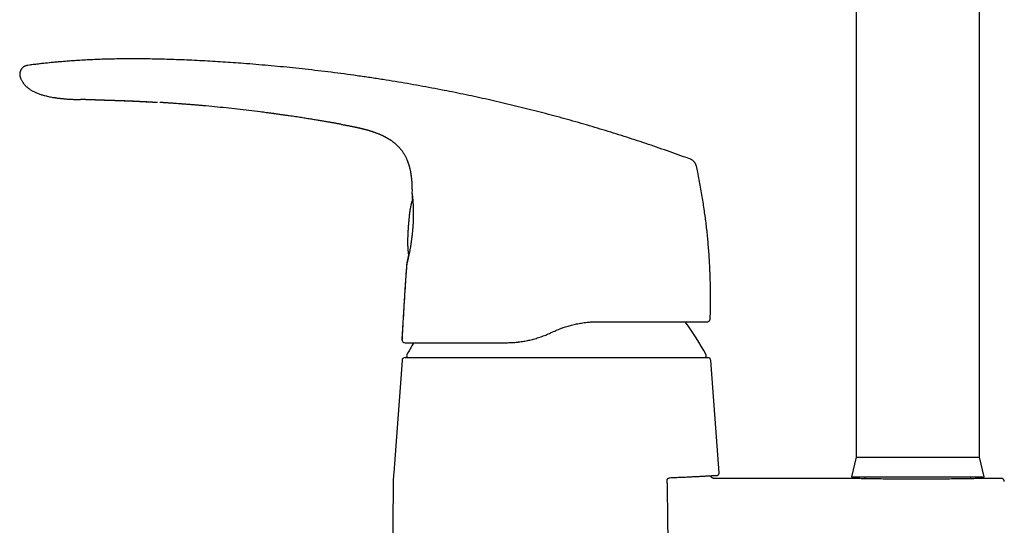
# Model space of a CAD drawing. Header units: millimetres. Extents: x 8 to 823, y 12 to 829.
# Tile 13 of 22: x 133 to 293, y 578 to 660. Entities that reach past the tile are written whole.
import ezdxf

# ---------------------------------------------------------------- set-up
doc = ezdxf.new("R2010")
doc.units = ezdxf.units.MM

msp = doc.modelspace()

# ---------------------------------------------------------------- linework, layer by layer
at = {"color": 7, "linetype": 'Continuous', "lineweight": 30}
for p, q in [((268.57, 701.19), (268.57, 589.19)), ((288.57, 589.19), (288.57, 701.19)), ((133.09, 650.71), (133.08, 650.71)), ((185.12, 643.16), (185.11, 643.16)), ((241.7, 637.51), (241.7, 637.51)), ((242.65, 636.42), (242.65, 636.42)), ((196.55, 631.98), (196.55, 631.95)), ((195.69, 620.47), (195.69, 620.46)), ((195.7, 620.51), (195.7, 620.5)), ((244.88, 611.63), (244.89, 611.63)), ((195.08, 610.95), (194.93, 608.27)), ((244.4, 611.15), (244.43, 611.15)), ((219.03, 609.34), (219.49, 609.55)), ((195.44, 605.34), (219.97, 605.34)), ((219.97, 605.34), (244.51, 605.34)), ((194.94, 604.87), (193.59, 586.64)), ((246.36, 586.66), (245, 604.87)), ((268.57, 589.19), (267.82, 585.99)), ((268.57, 589.19), (288.57, 589.19)), ((289.32, 585.99), (288.57, 589.19)), ((245.65, 586.21), (245.65, 586.21)), ((245.65, 586.21), (245.65, 586.21)), ((267.82, 585.99), (289.32, 585.99)), ((269.97, 585.99), (269.97, 585.68)), ((287.17, 585.68), (287.17, 585.99)), ((267.19, 585.74), (245.51, 585.74)), ((292.07, 585.74), (289.97, 585.74)), ((193.48, 584.03), (193.03, 532.06))]:
    msp.add_line(p, q, dxfattribs=at)
at = {"color": 7, "linetype": 'Continuous', "lineweight": 30, "flags": 128}
msp.add_lwpolyline([(145.24, 647.14), (145.16, 647.14), (144.96, 647.14), (144.76, 647.15), (144.58, 647.15), (144.39, 647.15), (144.22, 647.16), (144.05, 647.16), (143.9, 647.16), (143.75, 647.16), (143.62, 647.17), (143.49, 647.17), (143.38, 647.17), (143.27, 647.17), (143.18, 647.17), (143.09, 647.17), (143.02, 647.17), (142.96, 647.17), (142.9, 647.17), (142.87, 647.18), (142.84, 647.18), (142.83, 647.18), (142.82, 647.18), (142.82, 647.18), (142.82, 647.18), (142.82, 647.18), (142.82, 647.18), (142.82, 647.18), (142.82, 647.18), (142.82, 647.18), (142.82, 647.18), (142.82, 647.18), (142.82, 647.18), (142.82, 647.18), (142.82, 647.18), (142.82, 647.18), (142.82, 647.18), (142.82, 647.18), (142.82, 647.18), (142.82, 647.18), (142.82, 647.18)], dxfattribs=at)
at = {"color": 7, "linetype": 'Continuous', "lineweight": 30}
for centre, radius, start, end in [((200.34, 581.84), 50, 28.6049, 35.8806), ((195.43, 608.25), 0.5, 176.8653, 269.999), ((239.61, 581.84), 50, 148.796, 151.3951), ((195.44, 604.84), 0.5, 90, 175.7559), ((195.98, 605.64), 0.3, 151.3951, 270), ((243.97, 605.64), 0.3, 270, 28.6049), ((244.51, 604.84), 0.5, 4.2441, 90), ((233.48, 583.68), 40, 175.7558, 179.5)]:
    msp.add_arc(centre, radius, start, end, dxfattribs=at)
for points, knots in [([(151.78, 653.78), (151.43, 653.78), (150.68, 653.79), (149.54, 653.78), (148.36, 653.76), (147.17, 653.73), (145.99, 653.7), (144.81, 653.65), (143.62, 653.59), (142.44, 653.52), (141.26, 653.44), (140.08, 653.35), (138.91, 653.25), (137.75, 653.14), (136.6, 653.01), (135.44, 652.88), (134.67, 652.78), (134.29, 652.73)], [0, 0, 0, 0, 0.06033, 0.127904, 0.19546, 0.262996, 0.33051, 0.398001, 0.46547, 0.532918, 0.600345, 0.667759, 0.735164, 0.801362, 0.867564, 0.933775, 1, 1, 1, 1]), ([(142.01, 653.49), (141.78, 653.48), (141.13, 653.43), (140.05, 653.35), (138.76, 653.24), (137.48, 653.11), (136.2, 652.97), (135.24, 652.85), (134.72, 652.79), (134.62, 652.77)], [0, 0, 0, 0, 0.090394, 0.264594, 0.43856, 0.61235, 0.786028, 0.959652, 1, 1, 1, 1]), ([(241.7, 637.51), (241.33, 637.64), (240.38, 638), (238.83, 638.55), (237.08, 639.16), (235.32, 639.77), (233.57, 640.35), (231.83, 640.92), (230.1, 641.47), (228.37, 642.01), (226.63, 642.54), (224.87, 643.06), (223.1, 643.57), (221.33, 644.06), (219.56, 644.55), (217.78, 645.02), (216.01, 645.48), (214.23, 645.92), (212.45, 646.35), (210.67, 646.77), (208.89, 647.18), (207.11, 647.57), (205.32, 647.95), (203.53, 648.32), (201.69, 648.69), (199.78, 649.05), (197.8, 649.42), (195.83, 649.76), (193.85, 650.1), (191.84, 650.42), (189.78, 650.74), (187.67, 651.04), (185.57, 651.33), (183.46, 651.6), (181.35, 651.86), (179.28, 652.1), (177.25, 652.32), (175.25, 652.51), (173.25, 652.7), (171.25, 652.87), (169.36, 653.02), (167.57, 653.15), (165.9, 653.26), (164.23, 653.37), (162.55, 653.46), (160.87, 653.55), (159.23, 653.62), (157.61, 653.68), (156.03, 653.72), (154.44, 653.76), (153.03, 653.78), (152.14, 653.78), (151.78, 653.78)], [0, 0, 0, 0, 0.012949, 0.033253, 0.053518, 0.073746, 0.09394, 0.11374, 0.133509, 0.153249, 0.172961, 0.193048, 0.213108, 0.233144, 0.253157, 0.273148, 0.293118, 0.31307, 0.333005, 0.352923, 0.372827, 0.392718, 0.412597, 0.432466, 0.452326, 0.474162, 0.495992, 0.517815, 0.539634, 0.561449, 0.584586, 0.607723, 0.630862, 0.654004, 0.677152, 0.700307, 0.722146, 0.743995, 0.765854, 0.787725, 0.809609, 0.827858, 0.846118, 0.864391, 0.882675, 0.900967, 0.919265, 0.936522, 0.953781, 0.971039, 0.988295, 1, 1, 1, 1]), ([(134.29, 652.73), (134.26, 652.73), (134.2, 652.72), (134.11, 652.7), (134.01, 652.68), (133.91, 652.64), (133.8, 652.6), (133.7, 652.54), (133.59, 652.48), (133.49, 652.4), (133.4, 652.32), (133.32, 652.23), (133.24, 652.13), (133.17, 652.03), (133.12, 651.92), (133.07, 651.81), (133.03, 651.7), (133, 651.59), (132.98, 651.48), (132.96, 651.37), (132.96, 651.25), (132.97, 651.14), (132.99, 651.03), (133.01, 650.92), (133.05, 650.81), (133.07, 650.74), (133.08, 650.71)], [0, 0, 0, 0, 0.029579, 0.065995, 0.103857, 0.143557, 0.185196, 0.228609, 0.273409, 0.319062, 0.364982, 0.410636, 0.455635, 0.499831, 0.543346, 0.586378, 0.628997, 0.671195, 0.712945, 0.754263, 0.795259, 0.836159, 0.877309, 0.919168, 0.962266, 1, 1, 1, 1]), ([(134.29, 652.73), (134.29, 652.73), (134.29, 652.73), (134.29, 652.73), (134.29, 652.73)], [0, 0, 0, 0, 0.399029, 1, 1, 1, 1]), ([(133.09, 650.71), (133.1, 650.68), (133.14, 650.58), (133.21, 650.42), (133.3, 650.25), (133.4, 650.08), (133.5, 649.93), (133.6, 649.79), (133.71, 649.66), (133.81, 649.54), (133.92, 649.43), (134.02, 649.32), (134.13, 649.22), (134.23, 649.13), (134.33, 649.05), (134.45, 648.95), (134.61, 648.84), (134.8, 648.71), (135.01, 648.59), (135.23, 648.47), (135.47, 648.36), (135.71, 648.25), (135.97, 648.15), (136.23, 648.06), (136.5, 647.97), (136.77, 647.89), (137.08, 647.81), (137.42, 647.72), (137.8, 647.64), (138.16, 647.57), (138.46, 647.52), (138.69, 647.49), (138.85, 647.46), (139, 647.44), (139.16, 647.42), (139.32, 647.4), (139.49, 647.38), (139.68, 647.36), (139.89, 647.34), (140.13, 647.32), (140.38, 647.29), (140.65, 647.27), (140.93, 647.25), (141.22, 647.24), (141.52, 647.22), (141.83, 647.21), (142.15, 647.19), (142.48, 647.18), (142.71, 647.18), (142.83, 647.18)], [0, 0, 0, 0, 0.009695, 0.028711, 0.046947, 0.064421, 0.081138, 0.0971, 0.112305, 0.126748, 0.140423, 0.154821, 0.168241, 0.180677, 0.192125, 0.202635, 0.223205, 0.244424, 0.266723, 0.289747, 0.313511, 0.338023, 0.363277, 0.388786, 0.414946, 0.441038, 0.466699, 0.50256, 0.537604, 0.571849, 0.605304, 0.620069, 0.634676, 0.649124, 0.663413, 0.677983, 0.693533, 0.710072, 0.730618, 0.752509, 0.775744, 0.800321, 0.826235, 0.853486, 0.880406, 0.908517, 0.937819, 0.968313, 1, 1, 1, 1]), ([(142.49, 647.18), (142.5, 647.18), (142.61, 647.18), (142.72, 647.18), (142.82, 647.18)], [0, 0, 0, 0, 0.094105, 1, 1, 1, 1]), ([(145.24, 647.14), (145.26, 647.14), (145.3, 647.14), (145.36, 647.14), (145.41, 647.13), (145.46, 647.13), (145.49, 647.13), (145.53, 647.13), (145.56, 647.13), (145.6, 647.13), (145.65, 647.13), (145.69, 647.13), (145.74, 647.13), (145.8, 647.13), (145.85, 647.13), (145.9, 647.12), (145.95, 647.12), (146, 647.12), (146.04, 647.12), (146.09, 647.12), (146.13, 647.12), (146.17, 647.12), (146.21, 647.12), (146.24, 647.12), (146.28, 647.12), (146.31, 647.11), (146.34, 647.11), (146.38, 647.11), (146.41, 647.11), (146.45, 647.11), (146.49, 647.11), (146.54, 647.11), (146.59, 647.11), (146.64, 647.11), (146.7, 647.1), (146.75, 647.1), (146.81, 647.1), (146.86, 647.1), (146.91, 647.1), (146.95, 647.1), (146.99, 647.1), (147.02, 647.1), (147.06, 647.09), (147.12, 647.09), (147.18, 647.09), (147.25, 647.09), (147.32, 647.09), (147.39, 647.09), (147.47, 647.08), (147.55, 647.08), (147.63, 647.08), (147.72, 647.08), (147.84, 647.07), (147.95, 647.07), (148.07, 647.06), (148.16, 647.06), (148.24, 647.06), (148.29, 647.06), (148.34, 647.06), (148.4, 647.05), (148.46, 647.05), (148.53, 647.05), (148.61, 647.05), (148.69, 647.04), (148.79, 647.04), (148.88, 647.04), (148.97, 647.03), (149.05, 647.03), (149.12, 647.03), (149.19, 647.03), (149.26, 647.02), (149.33, 647.02), (149.4, 647.02), (149.47, 647.02), (149.56, 647.01), (149.67, 647.01), (149.81, 647), (149.94, 647), (150.07, 646.99), (150.2, 646.99), (150.31, 646.98), (150.4, 646.98), (150.47, 646.98), (150.54, 646.98), (150.6, 646.97), (150.68, 646.97), (150.76, 646.97), (150.86, 646.96), (150.96, 646.96), (151.05, 646.95), (151.14, 646.95), (151.22, 646.95), (151.31, 646.94), (151.4, 646.94), (151.5, 646.93), (151.59, 646.93), (151.67, 646.93), (151.76, 646.92), (151.85, 646.92), (151.95, 646.91), (152.04, 646.91), (152.11, 646.91), (152.17, 646.9), (152.22, 646.9), (152.26, 646.9), (152.31, 646.9), (152.37, 646.89), (152.45, 646.89), (152.54, 646.89), (152.62, 646.88), (152.71, 646.88), (152.79, 646.87), (152.86, 646.87), (152.95, 646.87), (153.05, 646.86), (153.17, 646.85), (153.27, 646.85), (153.36, 646.84), (153.45, 646.84), (153.55, 646.83), (153.65, 646.83), (153.75, 646.82), (153.85, 646.82), (153.94, 646.81), (154.02, 646.81), (154.1, 646.8), (154.19, 646.8), (154.3, 646.79), (154.41, 646.79), (154.52, 646.78), (154.64, 646.77), (154.75, 646.77), (154.88, 646.76), (155.01, 646.75), (155.12, 646.75), (155.2, 646.74), (155.24, 646.74), (155.27, 646.74), (155.28, 646.74)], [0, 0, 0, 0, 0.00778, 0.014875, 0.020844, 0.025754, 0.029635, 0.032975, 0.037385, 0.042255, 0.04645, 0.051821, 0.057736, 0.064102, 0.069859, 0.07549, 0.080478, 0.085977, 0.090261, 0.095084, 0.100204, 0.104153, 0.10799, 0.111805, 0.115714, 0.118874, 0.121621, 0.125336, 0.129796, 0.133214, 0.137137, 0.143436, 0.148245, 0.15247, 0.158342, 0.164625, 0.170413, 0.174871, 0.179886, 0.184462, 0.187878, 0.191329, 0.195305, 0.199588, 0.206687, 0.213287, 0.220202, 0.227946, 0.235792, 0.243226, 0.250313, 0.260114, 0.271196, 0.28314, 0.294512, 0.30513, 0.311176, 0.316385, 0.320874, 0.325961, 0.332019, 0.339049, 0.346669, 0.355178, 0.364557, 0.373801, 0.382348, 0.390196, 0.397343, 0.403789, 0.410896, 0.417322, 0.424067, 0.43117, 0.438722, 0.45094, 0.464053, 0.477072, 0.489928, 0.502792, 0.515492, 0.522625, 0.529296, 0.535555, 0.541689, 0.548848, 0.557078, 0.567055, 0.577052, 0.586499, 0.594382, 0.60202, 0.610652, 0.620073, 0.629825, 0.638325, 0.646379, 0.654978, 0.664393, 0.673967, 0.682835, 0.690822, 0.695366, 0.699801, 0.704198, 0.70864, 0.713997, 0.72249, 0.731596, 0.739933, 0.747937, 0.755685, 0.762974, 0.769637, 0.781182, 0.792685, 0.804204, 0.81144, 0.820339, 0.830284, 0.840118, 0.850629, 0.859875, 0.868425, 0.876504, 0.884468, 0.892669, 0.903121, 0.914399, 0.925397, 0.936836, 0.948407, 0.958999, 0.973835, 0.988027, 0.991553, 0.995282, 1, 1, 1, 1]), ([(145.39, 647.14), (145.42, 647.14), (145.46, 647.14), (145.52, 647.13), (145.57, 647.13), (145.62, 647.13), (145.65, 647.13), (145.68, 647.13), (145.71, 647.13), (145.73, 647.13), (145.76, 647.13), (145.8, 647.13), (145.83, 647.13), (145.87, 647.13), (145.91, 647.13), (145.95, 647.12), (145.99, 647.12), (146.03, 647.12), (146.1, 647.12), (146.18, 647.12), (146.29, 647.12), (146.38, 647.11), (146.48, 647.11), (146.57, 647.11), (146.65, 647.11), (146.72, 647.11), (146.79, 647.1), (146.87, 647.1), (146.94, 647.1), (147, 647.1), (147.06, 647.1), (147.13, 647.09), (147.19, 647.09), (147.25, 647.09), (147.33, 647.09), (147.42, 647.09), (147.51, 647.08), (147.61, 647.08), (147.73, 647.08), (147.85, 647.07), (147.98, 647.07), (148.09, 647.07), (148.2, 647.06), (148.32, 647.06), (148.45, 647.05), (148.59, 647.05), (148.75, 647.04), (148.93, 647.04), (149.12, 647.03), (149.29, 647.03), (149.46, 647.02), (149.61, 647.01), (149.74, 647.01), (149.85, 647.01), (149.96, 647), (150.06, 647), (150.17, 646.99), (150.29, 646.99), (150.42, 646.98), (150.54, 646.98), (150.67, 646.97), (150.77, 646.97), (150.85, 646.97), (150.92, 646.96), (150.99, 646.96), (151.07, 646.96), (151.15, 646.95), (151.24, 646.95), (151.33, 646.95), (151.42, 646.94), (151.49, 646.94), (151.57, 646.94), (151.64, 646.93), (151.73, 646.93), (151.82, 646.92), (151.9, 646.92), (151.97, 646.92), (152.03, 646.91), (152.09, 646.91), (152.14, 646.91), (152.21, 646.91), (152.29, 646.9), (152.37, 646.9), (152.45, 646.89), (152.54, 646.89), (152.63, 646.89), (152.73, 646.88), (152.83, 646.88), (152.93, 646.87), (153.02, 646.87), (153.11, 646.86), (153.18, 646.86), (153.26, 646.85), (153.33, 646.85), (153.41, 646.85), (153.48, 646.84), (153.57, 646.84), (153.65, 646.83), (153.73, 646.83), (153.81, 646.83), (153.88, 646.82), (153.95, 646.82), (154.02, 646.81), (154.1, 646.81), (154.19, 646.8), (154.28, 646.8), (154.36, 646.79), (154.43, 646.79), (154.49, 646.79), (154.54, 646.78), (154.59, 646.78), (154.64, 646.78), (154.68, 646.78), (154.74, 646.77), (154.81, 646.77), (154.87, 646.77), (154.94, 646.76), (155, 646.76), (155.06, 646.76), (155.11, 646.75), (155.17, 646.75), (155.24, 646.74), (155.29, 646.74), (155.32, 646.74)], [0, 0, 0, 0, 0.0085916, 0.0158127, 0.0216788, 0.0263055, 0.0303631, 0.0332375, 0.0358362, 0.0387186, 0.0424335, 0.0464998, 0.0500471, 0.0546508, 0.0598164, 0.0636782, 0.0673752, 0.0722343, 0.0770806, 0.089377, 0.0995618, 0.1102746, 0.1201987, 0.1312002, 0.137597, 0.1444582, 0.1523596, 0.1603372, 0.167595, 0.1735952, 0.1801086, 0.1867379, 0.1925576, 0.1976812, 0.2065422, 0.2155765, 0.2248399, 0.2346681, 0.2454561, 0.2593277, 0.2722043, 0.2825648, 0.2928542, 0.304541, 0.3174621, 0.3311286, 0.3479768, 0.3657991, 0.3843273, 0.4020881, 0.4188507, 0.4346092, 0.4462754, 0.4572462, 0.4675084, 0.4775656, 0.4886623, 0.5005034, 0.5129545, 0.5260876, 0.5386311, 0.5499077, 0.5562429, 0.5627165, 0.5699107, 0.5776951, 0.586008, 0.5948281, 0.6041148, 0.6127563, 0.6201461, 0.6266839, 0.6349198, 0.643589, 0.6534554, 0.6602277, 0.6672827, 0.6736034, 0.6789027, 0.6843014, 0.6906326, 0.6988354, 0.7074874, 0.7156627, 0.7227758, 0.7329411, 0.7432024, 0.7524414, 0.7621328, 0.7730995, 0.7801119, 0.7874005, 0.7949478, 0.8026303, 0.8101089, 0.8167393, 0.8258145, 0.8346339, 0.8432873, 0.8498295, 0.856491, 0.8634542, 0.8708036, 0.8788643, 0.8879437, 0.8976806, 0.9051319, 0.9119464, 0.9179033, 0.9231048, 0.9278698, 0.9321475, 0.9366192, 0.9422395, 0.949022, 0.9558804, 0.9624492, 0.9685624, 0.9742202, 0.9794396, 0.9851889, 0.9920396, 1, 1, 1, 1]), ([(185.11, 643.16), (185.06, 643.17), (184.94, 643.19), (184.76, 643.22), (184.58, 643.25), (184.38, 643.29), (184.16, 643.33), (183.94, 643.36), (183.71, 643.41), (183.47, 643.45), (183.21, 643.49), (182.94, 643.54), (182.66, 643.59), (182.36, 643.64), (182.05, 643.69), (181.73, 643.74), (181.4, 643.8), (181.05, 643.86), (180.68, 643.92), (180.29, 643.98), (179.89, 644.05), (179.47, 644.11), (179.05, 644.18), (178.61, 644.25), (178.15, 644.32), (177.68, 644.39), (177.18, 644.46), (176.66, 644.54), (176.13, 644.62), (175.58, 644.69), (175.01, 644.77), (174.6, 644.83), (174.35, 644.86), (174.26, 644.88), (174.18, 644.89), (174.09, 644.9), (174, 644.91), (173.92, 644.92), (173.77, 644.94), (173.45, 644.99), (172.82, 645.07), (171.68, 645.22), (170.11, 645.41), (168.26, 645.62), (166.41, 645.83), (164.55, 646.01), (163.11, 646.15), (162.1, 646.24), (161.51, 646.29), (160.92, 646.34), (160.33, 646.38), (159.76, 646.43), (159.19, 646.47), (158.64, 646.51), (158.08, 646.55), (157.51, 646.59), (156.94, 646.63), (156.5, 646.66), (156.2, 646.68), (156.02, 646.69), (155.85, 646.7), (155.74, 646.71), (155.68, 646.71)], [0, 0, 0, 0, 0.00564, 0.011689, 0.018148, 0.025016, 0.032294, 0.039841, 0.047782, 0.056118, 0.06485, 0.074166, 0.083894, 0.094034, 0.104584, 0.115546, 0.126919, 0.138703, 0.151491, 0.16473, 0.178421, 0.192563, 0.207156, 0.222201, 0.237697, 0.253645, 0.270837, 0.288523, 0.306706, 0.325384, 0.344557, 0.364226, 0.367229, 0.370244, 0.37327, 0.376307, 0.379356, 0.382091, 0.384072, 0.394968, 0.414423, 0.449166, 0.511206, 0.574152, 0.637098, 0.700045, 0.762991, 0.78293, 0.80287, 0.822809, 0.842749, 0.862424, 0.881468, 0.899914, 0.918835, 0.93823, 0.957828, 0.976628, 0.982523, 0.988419, 0.994314, 1, 1, 1, 1]), ([(185.12, 643.16), (185.17, 643.15), (185.31, 643.12), (185.53, 643.08), (185.78, 643.04), (186.01, 642.99), (186.24, 642.95), (186.45, 642.91), (186.65, 642.87), (186.84, 642.83), (187.02, 642.79), (187.19, 642.76), (187.35, 642.73), (187.49, 642.7), (187.62, 642.67), (187.73, 642.64), (187.82, 642.62), (187.9, 642.61), (187.96, 642.59), (188.01, 642.58), (188.06, 642.57), (188.09, 642.56), (188.11, 642.56), (188.13, 642.55), (188.15, 642.55), (188.18, 642.54), (188.22, 642.53), (188.26, 642.52), (188.3, 642.51), (188.34, 642.51), (188.37, 642.5), (188.4, 642.49), (188.43, 642.48), (188.47, 642.47), (188.51, 642.46), (188.55, 642.46), (188.57, 642.45), (188.59, 642.44), (188.61, 642.44), (188.62, 642.44), (188.62, 642.44), (188.63, 642.43), (188.65, 642.43), (188.67, 642.42), (188.7, 642.42), (188.73, 642.41), (188.77, 642.4), (188.82, 642.38), (188.87, 642.37), (188.93, 642.36), (188.99, 642.34), (189.06, 642.32), (189.17, 642.29), (189.33, 642.25), (189.52, 642.19), (189.67, 642.15), (189.79, 642.11), (189.88, 642.08), (189.95, 642.06), (190.02, 642.04), (190.08, 642.02), (190.12, 642.01), (190.15, 641.99), (190.18, 641.98), (190.22, 641.97), (190.27, 641.95), (190.33, 641.93), (190.43, 641.9), (190.56, 641.85), (190.73, 641.79), (190.91, 641.72), (191.11, 641.64), (191.3, 641.57), (191.47, 641.49), (191.62, 641.43), (191.76, 641.36), (191.89, 641.3), (192.01, 641.24), (192.1, 641.19), (192.19, 641.15), (192.26, 641.11), (192.33, 641.07), (192.39, 641.04), (192.43, 641.02), (192.45, 641), (192.48, 640.99), (192.5, 640.98), (192.52, 640.96), (192.56, 640.94), (192.61, 640.91), (192.67, 640.88), (192.74, 640.83), (192.83, 640.78), (192.92, 640.72), (193.01, 640.66), (193.16, 640.57), (193.35, 640.43), (193.59, 640.25), (193.82, 640.06), (194.06, 639.85), (194.27, 639.64), (194.46, 639.44), (194.63, 639.25), (194.79, 639.05), (194.94, 638.85), (195.08, 638.65), (195.21, 638.44), (195.33, 638.24), (195.44, 638.04), (195.55, 637.84), (195.64, 637.65), (195.71, 637.48), (195.77, 637.34), (195.82, 637.22), (195.86, 637.1), (195.91, 636.99), (195.94, 636.88), (195.98, 636.77), (196.02, 636.64), (196.07, 636.5), (196.11, 636.34), (196.16, 636.16), (196.2, 635.98), (196.25, 635.77), (196.29, 635.56), (196.34, 635.33), (196.38, 635.08), (196.41, 634.81), (196.45, 634.53), (196.48, 634.23), (196.51, 633.91), (196.53, 633.58), (196.54, 633.24), (196.55, 632.89), (196.56, 632.54), (196.56, 632.24), (196.55, 632.05), (196.55, 632)], [0, 0, 0, 0, 0.007934, 0.022399, 0.036207, 0.049353, 0.061835, 0.073648, 0.084786, 0.095244, 0.105461, 0.114916, 0.123601, 0.13151, 0.138635, 0.144972, 0.149745, 0.153939, 0.157551, 0.160581, 0.162586, 0.164218, 0.165483, 0.166387, 0.167256, 0.168737, 0.170656, 0.172747, 0.174889, 0.177285, 0.180084, 0.183383, 0.187239, 0.195808, 0.204409, 0.213031, 0.221681, 0.230366, 0.239091, 0.247861, 0.256534, 0.261958, 0.267089, 0.271953, 0.27658, 0.281004, 0.285262, 0.289395, 0.293447, 0.297465, 0.301495, 0.305584, 0.309775, 0.3196, 0.329955, 0.340843, 0.345269, 0.349778, 0.354292, 0.358164, 0.361249, 0.363543, 0.364866, 0.366636, 0.368923, 0.371727, 0.375051, 0.378778, 0.387658, 0.396589, 0.407296, 0.418092, 0.428986, 0.437376, 0.445695, 0.453504, 0.460765, 0.467478, 0.472366, 0.476914, 0.481121, 0.484986, 0.488464, 0.490428, 0.49189, 0.492881, 0.493964, 0.495351, 0.497627, 0.500424, 0.503742, 0.507877, 0.512612, 0.517916, 0.523388, 0.528906, 0.543157, 0.557705, 0.572543, 0.587667, 0.603077, 0.615388, 0.627875, 0.640366, 0.652488, 0.664228, 0.676259, 0.687856, 0.699023, 0.70976, 0.720067, 0.729946, 0.736356, 0.742572, 0.748592, 0.754418, 0.760049, 0.765691, 0.771835, 0.779295, 0.787406, 0.796165, 0.805572, 0.815624, 0.82632, 0.837657, 0.849638, 0.862878, 0.876823, 0.89147, 0.906817, 0.922867, 0.939618, 0.956262, 0.973542, 0.991462, 1, 1, 1, 1]), ([(242.65, 636.42), (242.65, 636.44), (242.64, 636.48), (242.62, 636.54), (242.6, 636.59), (242.58, 636.65), (242.54, 636.71), (242.5, 636.8), (242.44, 636.89), (242.37, 636.98), (242.3, 637.07), (242.22, 637.15), (242.15, 637.22), (242.08, 637.28), (242.03, 637.33), (241.97, 637.37), (241.92, 637.4), (241.87, 637.43), (241.82, 637.46), (241.76, 637.49), (241.72, 637.5), (241.7, 637.51)], [0, 0, 0, 0, 0.037037, 0.08266, 0.116294, 0.15303, 0.193019, 0.258475, 0.328684, 0.401243, 0.474332, 0.547457, 0.620231, 0.668066, 0.715047, 0.760937, 0.805416, 0.848279, 0.889506, 0.948718, 1, 1, 1, 1]), ([(244.89, 611.63), (244.9, 611.79), (244.92, 612.32), (244.94, 613.23), (244.95, 614.35), (244.95, 615.47), (244.94, 616.63), (244.92, 617.83), (244.88, 619.06), (244.82, 620.29), (244.75, 621.52), (244.67, 622.72), (244.57, 623.87), (244.47, 624.98), (244.35, 626.1), (244.22, 627.21), (244.08, 628.32), (243.92, 629.43), (243.75, 630.58), (243.56, 631.75), (243.35, 632.97), (243.12, 634.18), (242.89, 635.33), (242.73, 636.07), (242.65, 636.42)], [0, 0, 0, 0, 0.019457, 0.06436, 0.109265, 0.154171, 0.199078, 0.248476, 0.297873, 0.347268, 0.39666, 0.446049, 0.490943, 0.535833, 0.580717, 0.625596, 0.670467, 0.715331, 0.760187, 0.809517, 0.858835, 0.90814, 0.957431, 1, 1, 1, 1]), ([(196.67, 631.01), (196.67, 631.01), (196.65, 630.98), (196.63, 630.92), (196.59, 630.82), (196.56, 630.72), (196.52, 630.6), (196.48, 630.47), (196.44, 630.33), (196.4, 630.17), (196.37, 630), (196.33, 629.81), (196.29, 629.6), (196.25, 629.37), (196.21, 629.13), (196.18, 628.86), (196.14, 628.59), (196.11, 628.34), (196.09, 628.1), (196.06, 627.89), (196.05, 627.71), (196.03, 627.55), (196.02, 627.41), (196.01, 627.28), (196, 627.17), (195.99, 627.07), (195.98, 626.98), (195.97, 626.89), (195.97, 626.82), (195.96, 626.75), (195.96, 626.68), (195.95, 626.62), (195.95, 626.58), (195.95, 626.55), (195.95, 626.53), (195.94, 626.52), (195.94, 626.51), (195.94, 626.5)], [0, 0, 0, 0, 0.000394, 0.02062, 0.042854, 0.067279, 0.094093, 0.123501, 0.155718, 0.190974, 0.229506, 0.271561, 0.317386, 0.367216, 0.421228, 0.479436, 0.541424, 0.597434, 0.648691, 0.694167, 0.734122, 0.769218, 0.800145, 0.827523, 0.851887, 0.873692, 0.893331, 0.911158, 0.927523, 0.942855, 0.957912, 0.975205, 0.983899, 0.989182, 0.992566, 0.99571, 1, 1, 1, 1]), ([(196.55, 631.99), (196.55, 631.99), (196.55, 631.98), (196.55, 631.97), (196.55, 631.96), (196.55, 631.95), (196.55, 631.93), (196.55, 631.91), (196.56, 631.89), (196.56, 631.87), (196.56, 631.84), (196.56, 631.79), (196.57, 631.73), (196.57, 631.66), (196.58, 631.58), (196.59, 631.48), (196.59, 631.36), (196.6, 631.23), (196.61, 631.09), (196.62, 630.98), (196.62, 630.91), (196.62, 630.9)], [0, 0, 0, 0, 0.005744, 0.028301, 0.0532, 0.081629, 0.114234, 0.149627, 0.187477, 0.226906, 0.267039, 0.338288, 0.408529, 0.477919, 0.546611, 0.635026, 0.722848, 0.810399, 0.897999, 0.985968, 1, 1, 1, 1]), ([(196.57, 631.91), (196.57, 631.91), (196.57, 631.91), (196.57, 631.9), (196.57, 631.9), (196.57, 631.89), (196.57, 631.87), (196.58, 631.85), (196.58, 631.82), (196.59, 631.79), (196.59, 631.75), (196.6, 631.71), (196.6, 631.66), (196.61, 631.59), (196.62, 631.52), (196.63, 631.44), (196.63, 631.36), (196.64, 631.29), (196.65, 631.21), (196.66, 631.14), (196.66, 631.08), (196.67, 631.03), (196.67, 630.99), (196.67, 630.94), (196.68, 630.89), (196.68, 630.84), (196.69, 630.8), (196.69, 630.74), (196.7, 630.68), (196.7, 630.6), (196.71, 630.52), (196.71, 630.43), (196.72, 630.32), (196.73, 630.21), (196.74, 630.09), (196.74, 629.95), (196.75, 629.8), (196.75, 629.64), (196.76, 629.47), (196.76, 629.28), (196.77, 629.1), (196.77, 628.91), (196.77, 628.74), (196.77, 628.55), (196.77, 628.36), (196.77, 628.15), (196.76, 627.94), (196.75, 627.72), (196.75, 627.49), (196.74, 627.33), (196.73, 627.25)], [0, 0, 0, 0, 0.005039, 0.012999, 0.020909, 0.036295, 0.051345, 0.0743, 0.095544, 0.115093, 0.133929, 0.152598, 0.17845, 0.20444, 0.231332, 0.259139, 0.281629, 0.304257, 0.325927, 0.346583, 0.3592, 0.371407, 0.383203, 0.394588, 0.405562, 0.416126, 0.426646, 0.438484, 0.452438, 0.467981, 0.485097, 0.503773, 0.524006, 0.545792, 0.568504, 0.592689, 0.618348, 0.645483, 0.674098, 0.704199, 0.735794, 0.761616, 0.788368, 0.816057, 0.84469, 0.874278, 0.904277, 0.93522, 0.967122, 1, 1, 1, 1]), ([(196.7, 626.63), (196.69, 626.56), (196.68, 626.41), (196.66, 626.18), (196.64, 625.92), (196.62, 625.67), (196.59, 625.41), (196.57, 625.16), (196.54, 624.91), (196.5, 624.65), (196.47, 624.39), (196.43, 624.12), (196.39, 623.85), (196.35, 623.58), (196.31, 623.33), (196.27, 623.08), (196.22, 622.84), (196.18, 622.61), (196.14, 622.39), (196.09, 622.17), (196.05, 621.98), (196.01, 621.79), (195.98, 621.61), (195.94, 621.46), (195.91, 621.33), (195.88, 621.21), (195.86, 621.11), (195.83, 621.01), (195.81, 620.92), (195.8, 620.85), (195.78, 620.79), (195.76, 620.73), (195.75, 620.68), (195.74, 620.64), (195.73, 620.61), (195.73, 620.59), (195.72, 620.58), (195.72, 620.57), (195.72, 620.56), (195.72, 620.56), (195.72, 620.55), (195.72, 620.55), (195.72, 620.55)], [0, 0, 0, 0, 0.021759, 0.050509, 0.079246, 0.107967, 0.136671, 0.165351, 0.194001, 0.222622, 0.255321, 0.288043, 0.320825, 0.353689, 0.386605, 0.419535, 0.452443, 0.485294, 0.518059, 0.550717, 0.583226, 0.615571, 0.64785, 0.680181, 0.705644, 0.731272, 0.757123, 0.783256, 0.809731, 0.830813, 0.85217, 0.873634, 0.894784, 0.915185, 0.930893, 0.945587, 0.959031, 0.971026, 0.98158, 0.990788, 0.998743, 1, 1, 1, 1]), ([(195.94, 626.5), (195.94, 626.49), (195.94, 626.48), (195.94, 626.46), (195.94, 626.45), (195.94, 626.42), (195.94, 626.38), (195.93, 626.33), (195.93, 626.27), (195.92, 626.2), (195.92, 626.13), (195.91, 626.05), (195.91, 625.97), (195.9, 625.88), (195.9, 625.78), (195.89, 625.66), (195.89, 625.54), (195.88, 625.39), (195.87, 625.24), (195.87, 625.06), (195.86, 624.85), (195.85, 624.63), (195.85, 624.39), (195.85, 624.13), (195.85, 623.86), (195.85, 623.61), (195.86, 623.37), (195.86, 623.15), (195.88, 622.95), (195.89, 622.76), (195.91, 622.59), (195.93, 622.44), (195.95, 622.3), (195.97, 622.18), (196, 622.07), (196.02, 621.98), (196.03, 621.93), (196.04, 621.91)], [0, 0, 0, 0, 0.005146, 0.007338, 0.01146, 0.016552, 0.023979, 0.037293, 0.052424, 0.067585, 0.083105, 0.099696, 0.117746, 0.137563, 0.159461, 0.183786, 0.21093, 0.241347, 0.275552, 0.314102, 0.357525, 0.406135, 0.459644, 0.516665, 0.574513, 0.630065, 0.682036, 0.729997, 0.773953, 0.814083, 0.850626, 0.883839, 0.913977, 0.941286, 0.966001, 0.988348, 1, 1, 1, 1]), ([(196.7, 626.63), (196.7, 626.63), (196.69, 626.63), (196.7, 626.63), (196.7, 626.63)], [0, 0, 0, 0, 0.700011, 1, 1, 1, 1]), ([(196.74, 627.25), (196.73, 627.23), (196.73, 627.18), (196.73, 627.09), (196.72, 626.99), (196.71, 626.88), (196.71, 626.75), (196.7, 626.67), (196.7, 626.63)], [0, 0, 0, 0, 0.113795, 0.252425, 0.411983, 0.592366, 0.793503, 1, 1, 1, 1]), ([(196.74, 627.25), (196.74, 627.25), (196.73, 627.25), (196.73, 627.25), (196.73, 627.25)], [0, 0, 0, 0, 0.901255, 1, 1, 1, 1]), ([(196, 622.04), (195.99, 621.98), (195.97, 621.86), (195.93, 621.68), (195.9, 621.51), (195.87, 621.37), (195.85, 621.24), (195.82, 621.13), (195.8, 621.02), (195.78, 620.93), (195.76, 620.85), (195.75, 620.78), (195.74, 620.72), (195.73, 620.67), (195.72, 620.63), (195.71, 620.6), (195.71, 620.58), (195.71, 620.56), (195.7, 620.54), (195.7, 620.52), (195.7, 620.51), (195.69, 620.5), (195.69, 620.48), (195.69, 620.48), (195.69, 620.47), (195.69, 620.47)], [0, 0, 0, 0, 0.065382, 0.142421, 0.219543, 0.281314, 0.343156, 0.404743, 0.465837, 0.527887, 0.578142, 0.629382, 0.680424, 0.730081, 0.767355, 0.802469, 0.834849, 0.863991, 0.890522, 0.914277, 0.935724, 0.955329, 0.973559, 0.990881, 1, 1, 1, 1]), ([(195.7, 620.46), (195.67, 620.14), (195.58, 618.87), (195.44, 616.86), (195.29, 614.44), (195.15, 612.22), (195.04, 610.17), (194.97, 608.85), (194.94, 608.27)], [0, 0, 0, 0, 0.080884, 0.312336, 0.494194, 0.676052, 0.857909, 1, 1, 1, 1]), ([(195.69, 620.46), (195.63, 619.67), (195.52, 618.08), (195.36, 615.7), (195.21, 613.33), (195.12, 611.74), (195.08, 610.95)], [0, 0, 0, 0, 0.25, 0.5, 0.75, 1, 1, 1, 1]), ([(244.42, 611.15), (244.43, 611.15), (244.44, 611.15), (244.46, 611.15), (244.48, 611.15), (244.5, 611.15), (244.51, 611.16), (244.53, 611.16), (244.55, 611.17), (244.57, 611.18), (244.58, 611.18), (244.59, 611.19), (244.6, 611.19), (244.62, 611.2), (244.64, 611.21), (244.67, 611.23), (244.7, 611.25), (244.74, 611.28), (244.78, 611.32), (244.82, 611.38), (244.85, 611.43), (244.87, 611.49), (244.89, 611.56), (244.89, 611.6), (244.9, 611.63)], [0, 0, 0, 0, 0.10322, 0.194851, 0.274938, 0.34355, 0.400806, 0.446926, 0.482353, 0.508118, 0.518187, 0.527156, 0.5367, 0.549123, 0.570385, 0.597093, 0.629647, 0.670948, 0.721535, 0.780949, 0.83078, 0.884455, 0.941179, 1, 1, 1, 1]), ([(219.49, 609.55), (219.63, 609.61), (219.89, 609.74), (220.3, 609.9), (220.6, 610.02), (220.77, 610.09), (220.8, 610.1)], [0, 0, 0, 0, 0.310375, 0.618585, 0.924697, 1, 1, 1, 1]), ([(220.8, 610.1), (220.89, 610.13), (221.1, 610.21), (221.45, 610.32), (221.85, 610.45), (222.24, 610.56), (222.64, 610.66), (223.04, 610.75), (223.44, 610.83), (223.85, 610.91), (224.26, 610.97), (224.55, 611.01), (224.7, 611.03), (224.72, 611.03)], [0, 0, 0, 0, 0.066016, 0.169492, 0.270975, 0.372339, 0.473608, 0.574804, 0.677788, 0.780743, 0.883692, 0.986661, 1, 1, 1, 1]), ([(224.72, 611.03), (224.72, 611.03), (224.86, 611.05), (225.12, 611.08), (225.52, 611.11), (225.9, 611.13), (226.29, 611.14), (226.54, 611.14), (226.67, 611.15)], [0, 0, 0, 0, 0.005464, 0.208803, 0.407688, 0.605811, 0.803229, 1, 1, 1, 1]), ([(226.67, 611.15), (226.87, 611.15), (227.28, 611.15), (227.89, 611.15), (228.5, 611.15), (229.09, 611.15), (229.69, 611.15), (230.27, 611.15), (230.83, 611.15), (231.37, 611.15), (231.88, 611.15), (232.39, 611.15), (232.89, 611.15), (233.38, 611.15), (233.86, 611.15), (234.33, 611.15), (234.78, 611.15), (235.22, 611.15), (235.65, 611.15), (236.08, 611.15), (236.49, 611.15), (236.9, 611.15), (237.31, 611.15), (237.71, 611.15), (238.12, 611.15), (238.5, 611.15), (238.88, 611.15), (239.25, 611.15), (239.6, 611.15), (239.93, 611.15), (240.25, 611.15), (240.56, 611.15), (240.85, 611.15), (241.14, 611.15), (241.41, 611.15), (241.67, 611.15), (241.93, 611.15), (242.17, 611.15), (242.41, 611.15), (242.63, 611.15), (242.84, 611.15), (243.03, 611.15), (243.22, 611.15), (243.38, 611.15), (243.53, 611.15), (243.67, 611.15), (243.8, 611.15), (243.91, 611.15), (244.02, 611.15), (244.11, 611.15), (244.19, 611.15), (244.26, 611.15), (244.31, 611.15), (244.35, 611.15), (244.38, 611.15), (244.4, 611.15), (244.4, 611.15), (244.4, 611.15)], [0, 0, 0, 0, 0.020137, 0.040233, 0.060302, 0.080356, 0.100408, 0.120473, 0.140516, 0.158837, 0.177123, 0.195385, 0.213632, 0.231875, 0.250125, 0.267626, 0.285081, 0.302502, 0.319896, 0.337273, 0.354642, 0.372013, 0.389557, 0.40792, 0.426244, 0.444541, 0.462821, 0.481097, 0.499379, 0.516814, 0.534254, 0.551709, 0.56919, 0.586708, 0.604271, 0.621891, 0.639325, 0.657556, 0.675804, 0.69408, 0.712394, 0.730758, 0.749181, 0.766653, 0.784122, 0.8016, 0.819093, 0.836611, 0.854163, 0.871758, 0.889363, 0.907789, 0.926207, 0.944627, 0.96306, 0.981514, 1, 1, 1, 1]), ([(213.74, 607.85), (213.78, 607.86), (213.95, 607.88), (214.26, 607.92), (214.66, 607.98), (215.06, 608.05), (215.46, 608.13), (215.86, 608.23), (216.27, 608.33), (216.67, 608.45), (217.08, 608.57), (217.43, 608.69), (217.64, 608.76), (217.72, 608.79)], [0, 0, 0, 0, 0.028122, 0.128049, 0.227988, 0.327962, 0.42799, 0.529916, 0.631945, 0.7341, 0.836409, 0.9389, 1, 1, 1, 1]), ([(217.72, 608.79), (217.76, 608.81), (217.94, 608.87), (218.24, 608.99), (218.64, 609.16), (218.9, 609.28), (219.03, 609.34)], [0, 0, 0, 0, 0.095784, 0.395496, 0.696876, 1, 1, 1, 1]), ([(195.43, 607.75), (195.44, 607.75), (195.44, 607.75), (195.46, 607.75), (195.5, 607.75), (195.54, 607.75), (195.6, 607.75), (195.67, 607.75), (195.75, 607.75), (195.85, 607.75), (195.95, 607.75), (196.07, 607.75), (196.21, 607.75), (196.35, 607.75), (196.51, 607.75), (196.68, 607.75), (196.87, 607.75), (197.08, 607.75), (197.31, 607.75), (197.55, 607.75), (197.8, 607.75), (198.06, 607.75), (198.33, 607.75), (198.6, 607.75), (198.88, 607.75), (199.17, 607.75), (199.46, 607.75), (199.77, 607.75), (200.09, 607.75), (200.44, 607.75), (200.81, 607.75), (201.18, 607.75), (201.57, 607.75), (201.97, 607.75), (202.38, 607.75), (202.79, 607.75), (203.2, 607.75), (203.6, 607.75), (204.01, 607.75), (204.43, 607.75), (204.85, 607.75), (205.3, 607.75), (205.76, 607.75), (206.25, 607.75), (206.75, 607.75), (207.26, 607.75), (207.77, 607.75), (208.29, 607.75), (208.8, 607.75), (209.31, 607.75), (209.8, 607.75), (210.31, 607.75), (210.81, 607.75), (211.32, 607.75), (211.66, 607.75), (211.84, 607.75)], [0, 0, 0, 0, 0.014712, 0.032279, 0.049851, 0.067438, 0.085048, 0.102691, 0.120375, 0.137857, 0.156132, 0.174418, 0.192725, 0.211063, 0.22944, 0.247867, 0.267802, 0.287739, 0.307691, 0.327669, 0.347685, 0.367751, 0.3878, 0.406156, 0.424512, 0.442877, 0.461261, 0.479671, 0.498116, 0.5182, 0.538263, 0.558317, 0.578372, 0.598441, 0.618535, 0.638626, 0.65701, 0.675372, 0.693721, 0.712066, 0.730417, 0.74878, 0.768906, 0.788987, 0.809036, 0.829063, 0.849081, 0.8691, 0.889283, 0.907792, 0.926266, 0.944714, 0.963146, 0.981572, 1, 1, 1, 1]), ([(211.84, 607.75), (211.97, 607.75), (212.23, 607.75), (212.62, 607.76), (213.02, 607.78), (213.39, 607.81), (213.64, 607.84), (213.75, 607.85)], [0, 0, 0, 0, 0.207, 0.414274, 0.621891, 0.82992, 1, 1, 1, 1]), ([(237.92, 585.38), (237.92, 585.39), (237.92, 585.42), (237.93, 585.46), (237.93, 585.49), (237.94, 585.52), (237.95, 585.55), (237.95, 585.57), (237.96, 585.59), (237.97, 585.61), (237.99, 585.63), (238, 585.66), (238.02, 585.69), (238.04, 585.71), (238.07, 585.73), (238.09, 585.75), (238.11, 585.76), (238.13, 585.78), (238.15, 585.79), (238.17, 585.8), (238.18, 585.81), (238.2, 585.82), (238.22, 585.83), (238.24, 585.83), (238.25, 585.83), (238.26, 585.84), (238.27, 585.84), (238.29, 585.84), (238.3, 585.85), (238.31, 585.85), (238.32, 585.85), (238.34, 585.85), (238.36, 585.85), (238.37, 585.85)], [0, 0, 0, 0, 0.037179, 0.070363, 0.099628, 0.13619, 0.165626, 0.188566, 0.207644, 0.232975, 0.264478, 0.307245, 0.347508, 0.396974, 0.439147, 0.488122, 0.521609, 0.558511, 0.603738, 0.64012, 0.668036, 0.711661, 0.749949, 0.769073, 0.787605, 0.808374, 0.836041, 0.866326, 0.88428, 0.898229, 0.920806, 0.954794, 1, 1, 1, 1]), ([(238.36, 585.85), (238.51, 585.86), (238.82, 585.87), (239.26, 585.89), (239.69, 585.91), (240.11, 585.93), (240.51, 585.95), (240.91, 585.96), (241.27, 585.98), (241.62, 586), (241.94, 586.01), (242.25, 586.03), (242.55, 586.04), (242.84, 586.06), (243.13, 586.07), (243.41, 586.09), (243.68, 586.1), (243.94, 586.12), (244.19, 586.13), (244.42, 586.14), (244.63, 586.15), (244.83, 586.16), (245, 586.17), (245.16, 586.18), (245.3, 586.19), (245.43, 586.2), (245.55, 586.21), (245.61, 586.21), (245.65, 586.21)], [0, 0, 0, 0, 0.04013, 0.08021, 0.120245, 0.16024, 0.200202, 0.240136, 0.280046, 0.316614, 0.353171, 0.389719, 0.426264, 0.462807, 0.499354, 0.53923, 0.579119, 0.619025, 0.658953, 0.698908, 0.738896, 0.778922, 0.81565, 0.852419, 0.889234, 0.926099, 0.963019, 1, 1, 1, 1]), ([(245.51, 585.74), (245.49, 585.74), (245.45, 585.74), (245.4, 585.75), (245.35, 585.76), (245.31, 585.78), (245.27, 585.8), (245.23, 585.82), (245.2, 585.84), (245.17, 585.87), (245.13, 585.91), (245.09, 585.96), (245.06, 586.01), (245.04, 586.06), (245.02, 586.12), (245.02, 586.16), (245.01, 586.18)], [0, 0, 0, 0, 0.078461, 0.152205, 0.220216, 0.281675, 0.352371, 0.40937, 0.457385, 0.517836, 0.59285, 0.681796, 0.756943, 0.838417, 0.925137, 1, 1, 1, 1]), ([(245.65, 586.21), (245.66, 586.21), (245.69, 586.21), (245.72, 586.22), (245.75, 586.22), (245.77, 586.22), (245.79, 586.22), (245.81, 586.22), (245.83, 586.22), (245.84, 586.22), (245.85, 586.22), (245.86, 586.22), (245.87, 586.22), (245.87, 586.22), (245.88, 586.22), (245.89, 586.23), (245.9, 586.23), (245.91, 586.23), (245.92, 586.23), (245.93, 586.23), (245.94, 586.23), (245.95, 586.23), (245.96, 586.23), (245.97, 586.23), (245.98, 586.23), (245.99, 586.23), (245.99, 586.23), (246, 586.23), (246, 586.23)], [0, 0, 0, 0, 0.054251, 0.105276, 0.153091, 0.197707, 0.239135, 0.277384, 0.312463, 0.337805, 0.361197, 0.382642, 0.40214, 0.419696, 0.435904, 0.453685, 0.479156, 0.507806, 0.539633, 0.574632, 0.612803, 0.654141, 0.698646, 0.751256, 0.807695, 0.867964, 0.932064, 1, 1, 1, 1]), ([(246, 586.23), (246.02, 586.23), (246.05, 586.24), (246.1, 586.25), (246.15, 586.28), (246.2, 586.31), (246.24, 586.34), (246.27, 586.38), (246.3, 586.41), (246.32, 586.46), (246.34, 586.5), (246.35, 586.55), (246.36, 586.6), (246.36, 586.64), (246.36, 586.66)], [0, 0, 0, 0, 0.093036, 0.177404, 0.251217, 0.350276, 0.448396, 0.51284, 0.581136, 0.665679, 0.739318, 0.820578, 0.908049, 1, 1, 1, 1]), ([(237.97, 584.03), (237.97, 584.07), (237.97, 584.15), (237.97, 584.26), (237.97, 584.36), (237.97, 584.44), (237.96, 584.51), (237.96, 584.56), (237.96, 584.6), (237.96, 584.65), (237.96, 584.71), (237.95, 584.79), (237.95, 584.88), (237.95, 584.99), (237.94, 585.1), (237.93, 585.24), (237.93, 585.33), (237.92, 585.38)], [0, 0, 0, 0, 0.092224, 0.174806, 0.247734, 0.310994, 0.35391, 0.390845, 0.421797, 0.451835, 0.499735, 0.557745, 0.625878, 0.70415, 0.792578, 0.891187, 1, 1, 1, 1]), ([(279.76, 585.61), (279.27, 585.61), (278.28, 585.61), (276.79, 585.61), (275.33, 585.62), (273.93, 585.63), (272.61, 585.64), (271.4, 585.66), (270.31, 585.68), (269.36, 585.69), (268.55, 585.71), (267.91, 585.72), (267.46, 585.73), (267.21, 585.74), (267.2, 585.74), (267.19, 585.74)], [0, 0, 0, 0, 0.078139, 0.156133, 0.235314, 0.314061, 0.391526, 0.469031, 0.546522, 0.624053, 0.702984, 0.782151, 0.859769, 0.937233, 1, 1, 1, 1]), ([(289.97, 585.74), (289.96, 585.74), (289.94, 585.74), (289.78, 585.73), (289.48, 585.73), (289, 585.72), (288.31, 585.7), (287.45, 585.69), (286.44, 585.67), (285.29, 585.65), (284.02, 585.64), (282.66, 585.63), (281.23, 585.62), (280.25, 585.61), (279.76, 585.61)], [0, 0, 0, 0, 0.061296, 0.128307, 0.196439, 0.286417, 0.374966, 0.463657, 0.552218, 0.640801, 0.730938, 0.821438, 0.910614, 1, 1, 1, 1]), ([(292.57, 585.24), (292.57, 585.26), (292.57, 585.3), (292.56, 585.35), (292.55, 585.4), (292.53, 585.45), (292.51, 585.48), (292.49, 585.51), (292.47, 585.54), (292.45, 585.57), (292.42, 585.6), (292.38, 585.64), (292.32, 585.67), (292.27, 585.7), (292.21, 585.72), (292.14, 585.73), (292.1, 585.74), (292.07, 585.74)], [0, 0, 0, 0, 0.07644, 0.148642, 0.215494, 0.276084, 0.329719, 0.375905, 0.414315, 0.449965, 0.509879, 0.584213, 0.672244, 0.746453, 0.826658, 0.911654, 1, 1, 1, 1]), ([(239.13, 491.39), (238.94, 506.62), (238.56, 537.5), (238.17, 568.38), (237.97, 584.03)], [0, 0, 0, 0, 0.493069, 1, 1, 1, 1])]:
    msp.add_open_spline(points, degree=3, knots=knots, dxfattribs=at)

doc.saveas('drawing.dxf')
